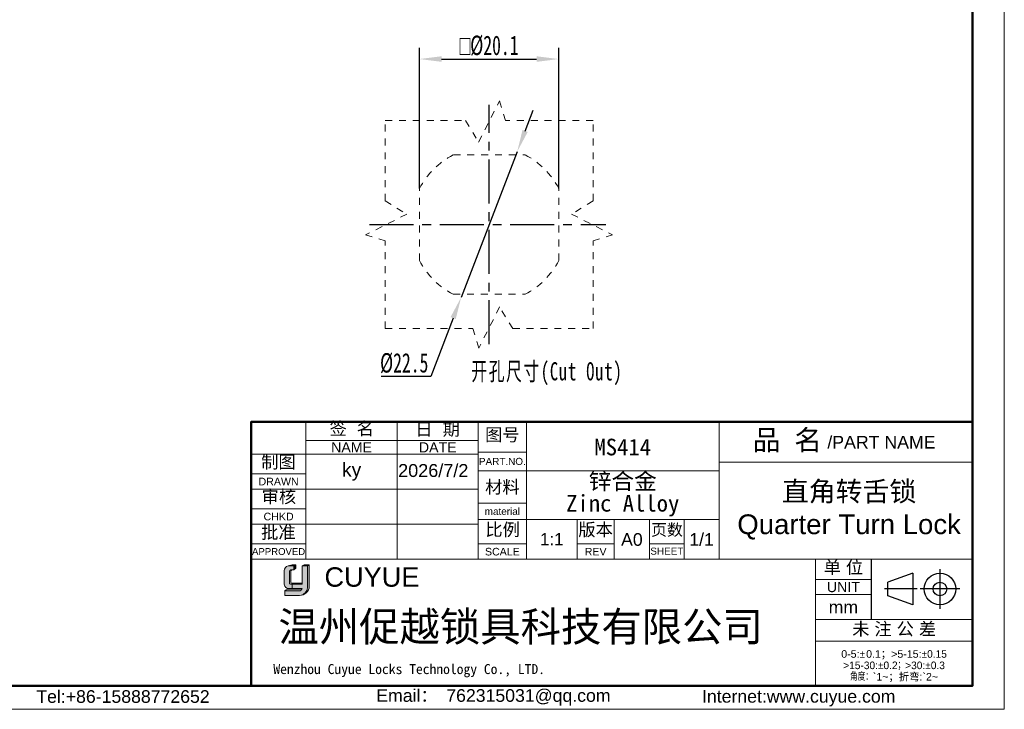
# Model space of a CAD drawing. Header units: millimetres. Extents: x 2459 to 2733, y 1359 to 1551.
# Tile 7 of 8: x 2588 to 2730, y 1359 to 1458. Entities that reach past the tile are written whole.
import ezdxf

# ---------------------------------------------------------------- set-up
doc = ezdxf.new("R2010")
doc.units = ezdxf.units.MM
doc.linetypes.add('CENTER', pattern=[10.16, 6.35, -1.27, 1.27, -1.27])
doc.linetypes.add('虚线', pattern=[2, 1, -1])
for name, color, linetype, lineweight in [('0007', 7, 'Continuous', 5), ('实线层', 7, 'Continuous', 25), ('尺寸线层', 3, 'Continuous', 18), ('粗实线层', 7, 'Continuous', 50), ('细实线层', 3, 'Continuous', 18), ('虚线层', 6, '虚线', 18)]:
    doc.layers.add(name, color=color, linetype=linetype, lineweight=lineweight)
doc.layers.add('中心线层', color=1, linetype='CENTER')
doc.styles.add('ARIAL', font='arial.ttf')
doc.styles.get("Standard").update_dxf_attribs({"font": 'arial.ttf'})
doc.styles.add('TEXTSTYLE_2', font='arial.ttf')
doc.styles.add('TEXTSTYLE_3', font='arial.ttf')
doc.styles.add('TEXTSTYLE_4', font='arial.ttf')
doc.styles.add('标准', font='txt', dxfattribs={"width": 0.667})
doc.dimstyles.new('标准', dxfattribs={"dimscale": 0.8, "dimtxt": 3.5, "dimasz": 4, "dimexe": 2, "dimexo": 0, "dimtad": 1, "dimdec": 1, "dimdsep": 46, "dimtxsty": '标准', "dimblk": '_CAXARROW', "dimcen": 0, "dimdle": 8, "dimazin": 2, "dimtfac": 0.707107, "dimtmove": 0, "dimatfit": 3, "dimfxl": 1, "dimtolj": 1, "dimarcsym": 1})

# ---------------------------------------------------------------- blocks, each defined once
blk = doc.blocks.new('_CAXARROW')
blk.add_hatch(color=0).paths.add_polyline_path([(0, 0), (-1, 0.125), (-1, -0.125)], flags=0)
blk = doc.blocks.new('*D4')
at = {"layer": 'Defpoints', "color": 0, "transparency": 16777216}
for p in [(2660.11, 1439.36), (2652.03, 1418.36)]:
    blk.add_point(p, dxfattribs=at)
at = {"layer": '尺寸线层', "color": 0, "linetype": 'Continuous', "lineweight": -2, "transparency": 16777216}
for p, q in [((2661.25, 1442.34), (2662.4, 1445.33)), ((2660.11, 1439.36), (2652.03, 1418.36)), ((2650.89, 1415.37), (2647.66, 1406.96)), ((2647.66, 1406.96), (2640.49, 1406.96))]:
    blk.add_line(p, q, dxfattribs=at)
at = {"layer": '尺寸线层', "color": 0, "lineweight": -2, "transparency": 16777216, "xscale": 3.2, "yscale": 3.2, "zscale": 3.2}
for p, rotation in [((2660.11, 1439.36), 248.9766508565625), ((2652.03, 1418.36), 68.97665085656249)]:
    blk.add_blockref('_CAXARROW', p, dxfattribs=dict(at, rotation=rotation))
at = {"layer": '尺寸线层', "color": 0, "transparency": 16777216, "insert": (2643.82, 1408.86), "char_height": 2.8, "width": 18.3682, "attachment_point": 5, "style": '标准'}
blk.add_mtext('\\A1;%%C22.5', dxfattribs=at)
blk = doc.blocks.new('*D5')
at = {"layer": 'Defpoints', "color": 0, "transparency": 16777216}
for p in [(2666.12, 1452.72), (2646.02, 1434.04), (2666.12, 1434.04)]:
    blk.add_point(p, dxfattribs=at)
at = {"layer": '尺寸线层', "color": 0, "linetype": 'Continuous', "lineweight": -2, "transparency": 16777216}
for p, q in [((2646.02, 1434.04), (2646.02, 1454.32)), ((2666.12, 1434.04), (2666.12, 1454.32)), ((2649.22, 1452.72), (2662.92, 1452.72))]:
    blk.add_line(p, q, dxfattribs=at)
at = {"layer": '尺寸线层', "color": 0, "lineweight": -2, "transparency": 16777216, "xscale": 3.2, "yscale": 3.2, "zscale": 3.2, "rotation": 180}
blk.add_blockref('_CAXARROW', (2646.02, 1452.72), dxfattribs=at)
at = {"layer": '尺寸线层', "color": 0, "lineweight": -2, "transparency": 16777216, "xscale": 3.2, "yscale": 3.2, "zscale": 3.2}
blk.add_blockref('_CAXARROW', (2666.12, 1452.72), dxfattribs=at)
at = {"layer": '尺寸线层', "color": 0, "transparency": 16777216, "insert": (2656.07, 1454.64), "char_height": 2.8, "attachment_point": 5, "style": '标准'}
blk.add_mtext('\\A1;{\\fAMGDT|b0|i0|c134|p34;o}%%C20.1', dxfattribs=at)

msp = doc.modelspace()

# ---------------------------------------------------------------- hatches: boundary and pattern name
at = {"layer": '实线层'}
h = msp.add_hatch(color=30, dxfattribs=at)
edge = h.paths.add_edge_path(flags=0)
edge.add_arc((2627.54038, 1378.83442), 0.26115, 103.8962338, 180.1196323, ccw=False)
edge.add_line((2627.47766, 1379.08793), (2627.88599, 1379.08793))
edge.add_line((2627.88599, 1379.08793), (2627.88599, 1379.64669))
edge.add_line((2627.88599, 1379.64669), (2627.06538, 1379.64669))
edge.add_arc((2627.32251, 1378.87602), 0.81244, 108.4506222, 173.4013945)
edge.add_line((2626.51545, 1378.96938), (2626.51545, 1376.99611))
edge.add_arc((2627.21063, 1377.06087), 0.69819, 185.322366, 272.7233691)
edge.add_line((2627.2438, 1376.36347), (2627.68129, 1376.36347))
edge.add_line((2627.68129, 1376.36347), (2627.68129, 1376.99611))
edge.add_line((2627.68129, 1376.99611), (2627.48435, 1376.99611))
edge.add_arc((2627.46793, 1377.18425), 0.18886, 177.6597997, 274.9883187, ccw=False)
edge.add_line((2627.27923, 1377.19197), (2627.27923, 1378.83387))
h = msp.add_hatch(color=254, dxfattribs=at)
h.paths.add_polyline_path([(2627.66221, 1379.81289), (2627.06538, 1379.64669), (2627.88599, 1379.64669), (2628.16822, 1379.81289)], flags=0)
h.paths.add_polyline_path([(2629.08799, 1379.64669), (2629.88744, 1379.64669), (2630.12239, 1379.81289), (2629.38268, 1379.81289)], flags=0)
h = msp.add_hatch(color=251, dxfattribs=at)
edge = h.paths.add_edge_path(flags=0)
edge.add_line((2627.46756, 1377.30559), (2627.46756, 1378.83387))
edge.add_arc((2627.72871, 1378.83442), 0.26115, 103.8962338, 180.1196323, ccw=False)
edge.add_line((2627.66599, 1379.08793), (2627.47766, 1379.08793))
edge.add_arc((2627.54038, 1378.83442), 0.26115, 103.8962338, 180.1196323)
edge.add_line((2627.27923, 1378.83387), (2627.27923, 1377.19197))
edge.add_arc((2627.46793, 1377.18425), 0.18886, 177.6597997, 274.9883187)
edge.add_line((2627.48435, 1376.99611), (2629.08799, 1376.99611))
edge.add_line((2629.08799, 1376.99611), (2629.08799, 1377.15509))
edge.add_line((2629.08799, 1377.15509), (2627.58809, 1377.15509))
edge.add_arc((2627.61595, 1377.30092), 0.14846, 178.196631, 259.1862448, ccw=False)
msp.add_hatch(color=251, dxfattribs=at).paths.add_polyline_path([(2627.88599, 1379.08793), (2628.16822, 1379.30237), (2628.16822, 1379.81289), (2627.88599, 1379.64669)], flags=0)
h = msp.add_hatch(color=251, dxfattribs=at)
edge = h.paths.add_edge_path(flags=0)
edge.add_line((2630.12239, 1379.81289), (2629.88744, 1379.64669))
edge.add_line((2629.88744, 1379.64669), (2629.88744, 1376.71685))
edge.add_arc((2628.56141, 1376.66513), 1.32704, -71.7415424, 2.2336037, ccw=False)
edge.add_arc((2628.7573, 1376.75264), 1.36556, 279.2658368, 358.497879)
edge.add_line((2630.12239, 1376.71685), (2630.12239, 1379.81289))
h = msp.add_hatch(color=251, dxfattribs=at)
edge = h.paths.add_edge_path(flags=0)
edge.add_line((2626.77186, 1376.21314), (2626.60376, 1376.02814))
edge.add_line((2626.60376, 1376.02814), (2628.68925, 1376.02814))
edge.add_arc((2628.61284, 1376.52373), 0.50144, 278.7644802, 323.8869948)
edge.add_line((2629.01793, 1376.22819), (2626.77186, 1376.21314))
at = {"layer": '尺寸线层'}
h = msp.add_hatch(color=179, dxfattribs=at)
edge = h.paths.add_edge_path(flags=0)
edge.add_line((2629.88744, 1379.64669), (2629.08799, 1379.64669))
edge.add_line((2629.08799, 1379.64669), (2629.08799, 1376.99611))
edge.add_line((2629.08799, 1376.99611), (2627.68129, 1376.99611))
edge.add_line((2627.68129, 1376.99611), (2627.68129, 1376.36347))
edge.add_line((2627.68129, 1376.36347), (2629.08799, 1376.36347))
edge.add_arc((2628.61284, 1376.52373), 0.50144, 278.7644822, 341.3618445, ccw=False)
edge.add_line((2628.68925, 1376.02814), (2626.60376, 1376.02814))
edge.add_line((2626.60376, 1376.02814), (2626.60376, 1375.38728))
edge.add_line((2626.60376, 1375.38728), (2628.73413, 1375.38728))
edge.add_arc((2628.7573, 1376.75264), 1.36556, 269.0276957, 279.2658387)
edge.add_arc((2628.56141, 1376.66513), 1.32704, 288.2584576, 362.2336037)
edge.add_line((2629.88744, 1376.71685), (2629.88744, 1379.64669))

# ---------------------------------------------------------------- linework, layer by layer
at = {"color": 0, "linetype": 'Continuous'}
for p, q in [((2711.18223, 1380.61378), (2711.18223, 1371.91466)), ((2721.08275, 1379.17466), (2721.08275, 1373.44959)), ((2717.16741, 1378.58874), (2713.59531, 1377.29521)), ((2717.16741, 1378.58874), (2717.16741, 1374.03551)), ((2717.81437, 1376.31212), (2713.08967, 1376.31212)), ((2713.59531, 1375.32904), (2713.59531, 1377.29521)), ((2723.94528, 1376.31212), (2718.22022, 1376.31212)), ((2717.16741, 1374.03551), (2713.59531, 1375.32904))]:
    msp.add_line(p, q, dxfattribs=at)
for radius in [2.27661, 0.98308]:
    msp.add_circle((2721.08275, 1376.31212), radius, dxfattribs=at)
at = {"layer": '0007'}
for p, q in [((2626.51545, 1376.99611), (2626.51545, 1378.96938)), ((2627.06538, 1379.64669), (2627.66221, 1379.81289)), ((2627.06538, 1379.64669), (2627.88599, 1379.64669)), ((2627.47766, 1379.08793), (2627.88599, 1379.08793)), ((2627.66221, 1379.81289), (2628.16822, 1379.81289)), ((2627.88599, 1379.64669), (2628.16822, 1379.81289)), ((2627.88599, 1379.08793), (2627.88599, 1379.64669)), ((2627.88599, 1379.08793), (2628.16822, 1379.30237)), ((2628.16822, 1379.30237), (2628.16822, 1379.81289)), ((2629.08799, 1379.64669), (2629.38268, 1379.81289)), ((2629.08799, 1379.64669), (2629.88744, 1379.64669)), ((2629.08799, 1376.99611), (2629.08799, 1379.64669)), ((2629.38268, 1379.81289), (2630.12239, 1379.81289)), ((2629.88744, 1379.64669), (2630.12239, 1379.81289)), ((2629.88744, 1379.64669), (2629.88744, 1376.71685)), ((2630.12239, 1379.81289), (2630.12239, 1376.71685)), ((2627.27923, 1377.19197), (2627.27923, 1378.83387)), ((2627.46756, 1377.30559), (2627.46756, 1378.83387)), ((2626.60376, 1376.02814), (2626.77186, 1376.21314)), ((2626.77186, 1376.21314), (2629.01793, 1376.22819)), ((2627.2438, 1376.36347), (2629.08799, 1376.36347)), ((2627.48435, 1376.99611), (2629.08799, 1376.99611)), ((2627.58809, 1377.15509), (2629.08799, 1377.15509)), ((2627.68129, 1376.99611), (2627.68129, 1376.36347)), ((2626.60376, 1375.38728), (2626.60376, 1376.02814)), ((2626.60376, 1376.02814), (2628.68925, 1376.02814)), ((2626.60376, 1375.38728), (2628.73413, 1375.38728))]:
    msp.add_line(p, q, dxfattribs=at)
for centre, radius, start, end in [((2627.32251, 1378.87602), 0.81244, 108.4506284, 173.4013882), ((2627.54038, 1378.83442), 0.26115, 103.8962319, 180.1196374), ((2627.72871, 1378.83442), 0.26115, 103.8962319, 180.1196374), ((2627.21063, 1377.06087), 0.69819, 185.3223636, 272.7233715), ((2627.46793, 1377.18425), 0.18886, 177.6598027, 274.9883156), ((2627.61595, 1377.30092), 0.14846, 178.1966307, 259.1862451), ((2628.61284, 1376.52373), 0.50144, 278.7644827, 341.361844), ((2628.7573, 1376.75264), 1.36556, 269.0276968, 358.4978781), ((2628.56141, 1376.66513), 1.32704, 288.2424994, 2.2336096)]:
    msp.add_arc(centre, radius, start, end, dxfattribs=at)
at = {"layer": '中心线层'}
for p, q in [((2656.06975, 1411.58745), (2656.06975, 1446.12554)), ((2638.8007, 1428.85649), (2672.89991, 1428.85649))]:
    msp.add_line(p, q, dxfattribs=at)
at = {"layer": '粗实线层'}
msp.add_lwpolyline([(2475.26981, 1546.29025), (2725.80259, 1546.29025), (2725.80259, 1362.35688), (2475.26981, 1362.35688)], close=True, dxfattribs=at)
msp.add_lwpolyline([(2725.80244, 1400.43099), (2685.22612, 1400.43099), (2621.75641, 1400.43023), (2621.75641, 1362.33865)], dxfattribs=at)
at = {"layer": '细实线层'}
for p, q in [((2629.6514, 1400.43023), (2629.6514, 1380.61964)), ((2642.80972, 1400.43023), (2642.80972, 1380.61964)), ((2654.50533, 1400.44712), (2654.50533, 1380.61964)), ((2654.50601, 1400.43023), (2654.50601, 1380.61964)), ((2661.45, 1400.4307), (2661.45, 1380.61964)), ((2689.22612, 1400.43099), (2689.22612, 1380.61964)), ((2629.6514, 1397.72546), (2654.50601, 1397.72546)), ((2654.50533, 1396.06102), (2661.45, 1396.06102)), ((2621.75641, 1395.75171), (2654.50601, 1395.75171)), ((2689.22612, 1394.58284), (2725.80244, 1394.58284)), ((2654.50533, 1393.35625), (2689.22868, 1393.35625)), ((2621.75641, 1392.90074), (2629.6514, 1392.90074)), ((2621.75641, 1390.70769), (2654.50601, 1390.70769)), ((2621.75641, 1387.85672), (2629.6514, 1387.85672)), ((2654.50533, 1388.67773), (2661.45, 1388.67773)), ((2654.50533, 1386.33848), (2689.22868, 1386.33848)), ((2668.76018, 1386.33848), (2668.76018, 1380.61964)), ((2674.09661, 1386.33848), (2674.09661, 1380.61964)), ((2679.21373, 1386.33848), (2679.21373, 1380.61964)), ((2684.18465, 1386.33848), (2684.18465, 1380.61964)), ((2621.75641, 1385.66366), (2654.50601, 1385.66366)), ((2621.75641, 1382.81269), (2629.6514, 1382.81269)), ((2654.50533, 1382.82959), (2661.45, 1382.82959)), ((2668.76018, 1382.82959), (2674.09661, 1382.82959)), ((2679.21373, 1382.82959), (2684.18465, 1382.82959)), ((2621.75641, 1380.61964), (2703.14096, 1380.61964)), ((2703.14096, 1380.61964), (2703.14096, 1362.41762)), ((2703.14103, 1380.61378), (2725.80259, 1380.61378)), ((2703.14103, 1380.61378), (2703.14103, 1362.33865)), ((2703.14103, 1377.68971), (2711.18223, 1377.68971)), ((2703.14103, 1375.49665), (2711.18223, 1375.49665)), ((2703.14103, 1371.91466), (2725.80259, 1371.91466)), ((2703.14103, 1368.77129), (2725.80259, 1368.77129))]:
    msp.add_line(p, q, dxfattribs=at)
msp.add_lwpolyline([(2458.98106, 1550.85911), (2730.37145, 1550.85911), (2730.37145, 1358.96691), (2458.98106, 1358.96691)], close=True, dxfattribs=at)
at = {"layer": '虚线层'}
for p, q in [((2654.55785, 1440.73761), (2657.56411, 1446.67102)), ((2657.56411, 1446.67102), (2658.4112, 1443.85649)), ((2641.06975, 1443.85649), (2652.65916, 1443.85649)), ((2641.06975, 1432.26708), (2641.06975, 1443.85649)), ((2652.65916, 1443.85649), (2654.55785, 1440.73761)), ((2671.06975, 1443.85649), (2658.4112, 1443.85649)), ((2671.06975, 1432.26708), (2671.06975, 1443.85649)), ((2650.91586, 1438.90649), (2661.22363, 1438.90649)), ((2646.01975, 1423.70261), (2646.01975, 1434.04398)), ((2666.11975, 1423.70261), (2666.11975, 1434.04398)), ((2641.06975, 1432.26708), (2644.18862, 1430.36839)), ((2671.06975, 1432.26708), (2667.95087, 1430.36839)), ((2644.18862, 1430.36839), (2638.25522, 1427.36213)), ((2667.95087, 1430.36839), (2673.88427, 1427.36213)), ((2638.25522, 1427.36213), (2641.06975, 1426.51504)), ((2673.88427, 1427.36213), (2671.06975, 1426.51504)), ((2641.06975, 1413.85649), (2641.06975, 1426.51504)), ((2671.06975, 1413.85649), (2671.06975, 1426.51504)), ((2650.88226, 1418.80649), (2661.22363, 1418.80649)), ((2657.58164, 1416.97537), (2654.57538, 1411.04196)), ((2659.48033, 1413.85649), (2657.58164, 1416.97537)), ((2641.06975, 1413.85649), (2653.72829, 1413.85649)), ((2654.57538, 1411.04196), (2653.72829, 1413.85649)), ((2659.48033, 1413.85649), (2671.06975, 1413.85649))]:
    msp.add_line(p, q, dxfattribs=at)
for start, end in [(117.2660445, 152.7339555), (27.2660445, 62.7339555), (207.2660445, 242.7339555), (297.2660445, 332.7339555)]:
    msp.add_arc((2656.06975, 1428.85649), 11.3, start, end, dxfattribs=at)

# ---------------------------------------------------------------- texts
at = {"color": 0, "linetype": 'Continuous', "attachment_point": 2, "line_spacing_factor": 0.9}
for s, insert, char_height, width, style in [('签  名', (2636.26082, 1400.36209), 1.827545, 8.0383413, 'TEXTSTYLE_2'), ('日  期', (2648.64253, 1400.26742), 1.827545, 8.0383413, 'TEXTSTYLE_2'), ('图号', (2657.97766, 1399.46771), 1.827545, 5.354135, 'TEXTSTYLE_2'), ('{\\fSimSun|b0|i0|c0|p34;品 名}', (2699.07432, 1399.2549), 2.9240716, 10.713981, 'TEXTSTYLE_2'), ('/PART NAME', (2712.6535, 1398.3931), 1.827545, 15.5647026, 'TEXTSTYLE_3'), ('PART.NO.', (2657.97766, 1395.22035), 1.023425, 6.7378653, 'TEXTSTYLE_3'), ('材料', (2657.97766, 1391.93076), 1.827545, 5.354135, 'TEXTSTYLE_2'), ('material', (2657.97766, 1388.01982), 1.023425, 6.4220873, 'TEXTSTYLE_3'), ('比例', (2658.00805, 1385.80146), 1.827545, 5.354135, 'TEXTSTYLE_2'), ('版本', (2671.42839, 1385.78995), 1.827545, 5.354135, 'TEXTSTYLE_2'), ('页数', (2681.72543, 1385.68682), 1.681341, 4.9258042, 'TEXTSTYLE_2'), ('A0', (2676.65517, 1384.36473), 1.827545, 2.6842063, 'TEXTSTYLE_2'), ('1/1', (2686.70666, 1384.36473), 1.827545, 4.0263095, 'TEXTSTYLE_2'), ('SCALE', (2657.97766, 1382.24478), 1.096527, 5.0138588, 'TEXTSTYLE_3'), ('REV', (2671.42839, 1382.24478), 1.096527, 2.3786198, 'TEXTSTYLE_4'), ('SHEET', (2681.69919, 1382.28133), 1.023425, 4.2286574, 'TEXTSTYLE_4'), ('单 位', (2707.16163, 1380.34302), 1.827545, 6.6962381, 'TEXTSTYLE_2'), ('UNIT', (2707.16163, 1377.3242), 1.462036, 4.7556926, 'TEXTSTYLE_3'), ('mm', (2707.16163, 1374.61943), 1.827545, 4.2393603, 'TEXTSTYLE_3'), ('未 注 公 差', (2714.48456, 1371.47334), 1.827545, 14.7345794, 'TEXTSTYLE_2'), ('{\\C256;Email\\fSimSun|b0|i0|c0|p34;： \\farial|b0|i0|c0|p34;762315031@qq.com}', (2656.68321, 1361.86823), 1.8238969, 37.0439263, 'TEXTSTYLE_3'), ('{\\C256;Internet:www.cuyue.com}', (2700.7213, 1361.74891), 1.8238969, 54.0636505, 'TEXTSTYLE_3')]:
    msp.add_mtext(s, dxfattribs=dict(at, insert=insert, char_height=char_height, width=width, style=style))
at = {"linetype": 'Continuous', "attachment_point": 2, "line_spacing_factor": 0.9}
for s, insert, char_height, width, style in [('NAME', (2636.23056, 1397.4696), 1.462036, 5.8861887, 'TEXTSTYLE_3'), ('DATE', (2648.65786, 1397.4696), 1.462036, 5.4350773, 'TEXTSTYLE_3'), ('制图', (2625.68066, 1395.54182), 1.827545, 5.354135, 'TEXTSTYLE_2'), ('DRAWN', (2625.7039, 1392.35248), 1.096527, 5.7761284, 'TEXTSTYLE_3'), ('审核', (2625.74536, 1390.54813), 1.827545, 5.354135, 'TEXTSTYLE_2'), ('CHKD', (2625.7039, 1387.30845), 1.096527, 4.3331154, 'TEXTSTYLE_3'), ('批准', (2625.67089, 1385.38284), 1.827545, 5.354135, 'TEXTSTYLE_2'), ('APPROVED', (2625.7039, 1382.20961), 0.986874, 7.6455232, 'TEXTSTYLE_3'), ('Tel:+86-15888772652', (2603.25911, 1361.72132), 1.8238969, 25.8913494, 'TEXTSTYLE_3')]:
    msp.add_mtext(s, dxfattribs=dict(at, insert=insert, char_height=char_height, width=width, style=style))
at = {"color": 0, "lineweight": 13, "char_height": 2.4, "width": 46.2935308, "attachment_point": 5}
for s, insert in [('{\\fFangSong|b0|i0|c134|p34;\\C3;MS414}', (2675.33806, 1396.76025)), ('\\pxsm0.8;{\\fFangSong|b0|i0|c134|p34;\\C3;锌合金\\PZinc Alloy}', (2675.33806, 1389.92027))]:
    msp.add_mtext(s, dxfattribs=dict(at, insert=insert))
at = {"color": 0, "insert": (2707.98501, 1387.62467), "char_height": 2.8452792, "width": 65.0900944, "attachment_point": 5, "style": 'ARIAL'}
msp.add_mtext('{\\fFangSong|b0|i0|c134|p34;直角转舌锁\\P}Quarter Turn Lock', dxfattribs=at)
at = {"color": 0, "insert": (2665.10509, 1383.50249), "char_height": 1.750941, "width": 12.1836316, "attachment_point": 5}
msp.add_mtext('1:1', dxfattribs=at)
at = {"color": 7, "linetype": 'Continuous', "attachment_point": 1, "line_spacing_factor": 0.9}
for s, insert, char_height, width, style in [('CUYUE', (2632.31842, 1379.43952), 2.8, 31.2011217, 'TEXTSTYLE_2'), ('{\\fsimsun|b0|i0|c134|p34;\\C0;Wenzhou Cuyue Locks Technology Co., LTD.}', (2624.94159, 1365.48595), 1.44, 60.104385, 'TEXTSTYLE_3')]:
    msp.add_mtext(s, dxfattribs=dict(at, insert=insert, char_height=char_height, width=width, style=style))
at = {"color": 0, "linetype": 'Continuous', "lineweight": 13, "insert": (2714.47181, 1367.49201), "char_height": 1.09433817, "width": 22.2456455, "attachment_point": 2, "line_spacing_factor": 0.9, "style": 'TEXTSTYLE_2'}
msp.add_mtext('0-5:{\\Fgdt,gbcbig.shx;`\\fsimsun|b0|i0|c0|p34;\\W0.16667; \\farial|b0|i0|c0|p34;\\W1;0.1\\fsimsun|b0|i0|c0|p34;；}>5-15:{\\Fgdt,gbcbig.shx;`0.15\\P>15-30:`0.2；>30:`0.3\\P角度：}`1~{\\fsimsun|b0|i0|c0|p34;；折弯}:`2~', dxfattribs=at)
at = {"layer": '尺寸线层', "insert": (2653.5019, 1409.01584), "char_height": 2.625, "width": 85.3084078, "attachment_point": 1, "line_spacing_factor": 1.15057, "style": '标准'}
msp.add_mtext('{\\T1.1;开孔尺寸(Cut Out)}', dxfattribs=at)
at = {"layer": '尺寸线层', "color": 6, "insert": (2625.68003, 1373.01786), "char_height": 4.2679, "width": 78.349732, "attachment_point": 1}
msp.add_mtext('{\\fSimSun|b0|i0|c134|p2;\\C0;温州促越锁具科技有限公司}', dxfattribs=at)
at = {"layer": '细实线层', "insert": (2636.23056, 1393.2297), "char_height": 2, "attachment_point": 5}
msp.add_mtext_dynamic_manual_height_columns('ky', width=13.1583221, gutter_width=1, heights=[0], dxfattribs=at)
at = {"layer": '细实线层', "insert": (2642.94306, 1394.32604), "char_height": 1.8641, "attachment_point": 1}
msp.add_mtext('2026/7/2', dxfattribs=at)

# ---------------------------------------------------------------- dimensions: what is measured, and where the dimension line sits
at = {"layer": '尺寸线层'}
dim = msp.add_linear_dim(base=(2666.11975, 1452.72135), p1=(2646.01975, 1434.04398), p2=(2666.11975, 1434.04398), angle=180, text='{\\fAMGDT|b0|i0|c134|p34;o}<>', dimstyle='标准', override={"dimtoh": 1, "dimpost": '%%C<>', "dimsah": 1, "dimatfit": 1}, dxfattribs=at)
dim.commit()
dim.dimension.update_dxf_attribs({"geometry": '*D5', "text_midpoint": (2656.06975, 1454.63607)})
dim = msp.add_diameter_dim_2p(p1=(2660.10567, 1439.35763), p2=(2652.03383, 1418.35536), dimstyle='标准', override={"dimtoh": 1, "dimpost": '%%C<>', "dimsah": 1, "dimatfit": 1}, dxfattribs=at)
dim.commit()
dim.dimension.update_dxf_attribs({"geometry": '*D4', "text_midpoint": (2643.82144, 1406.96459), "dimtype": 163})

doc.saveas('drawing.dxf')
